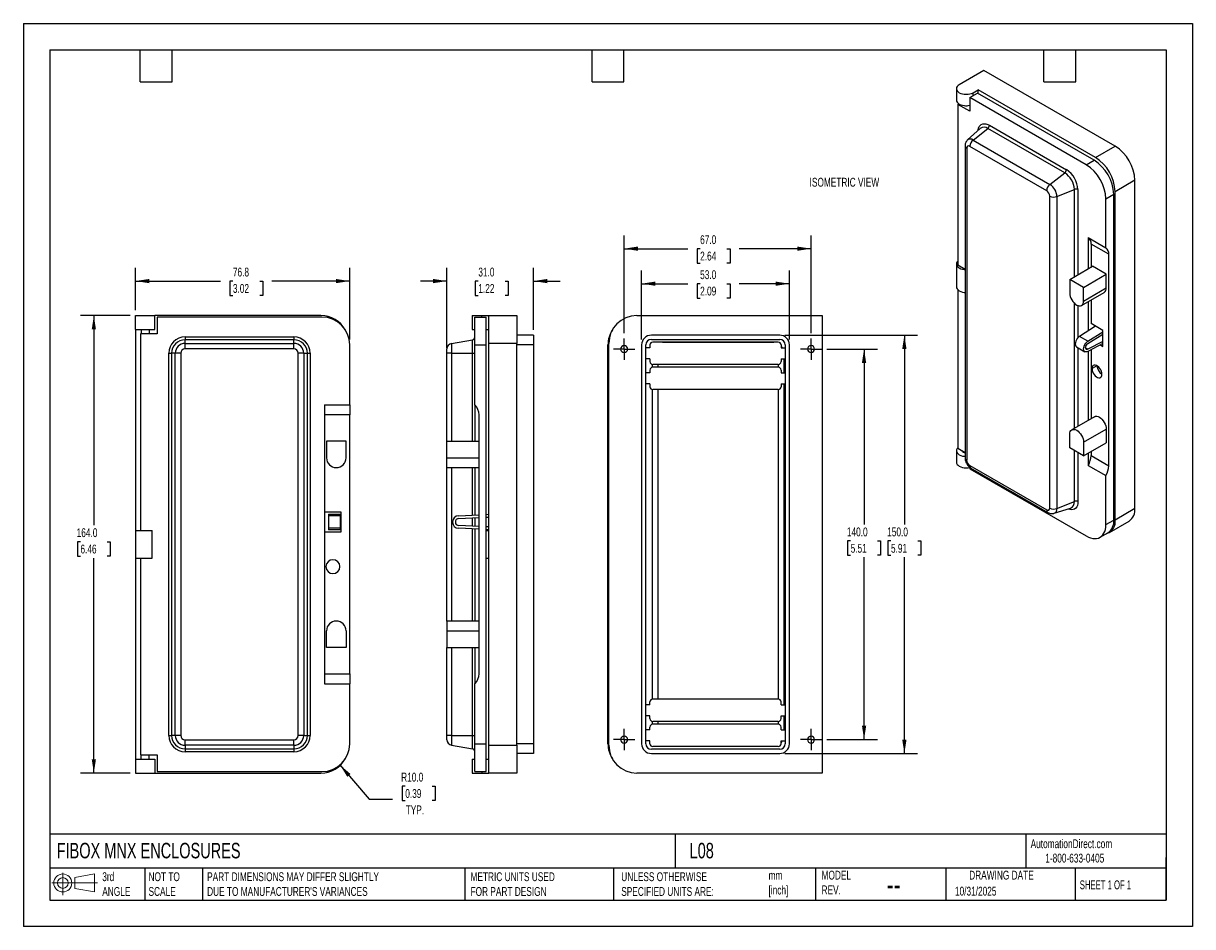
# Model space of a CAD drawing. Header units: millimetres. Extents: x 0 to 419, y 0 to 324.
import ezdxf

# ---------------------------------------------------------------- set-up
doc = ezdxf.new("R2010")
doc.units = ezdxf.units.MM
doc.header["$LTSCALE"] = 1.5
doc.linetypes.add('CENTERX2', pattern=[20.32, 12.7, -2.54, 2.54, -2.54])
doc.layers.add('CENTER', color=40, linetype='CENTERX2')
doc.layers.add('DIMENSIONS', color=140, linetype='Continuous', lineweight=25)
doc.layers.add('TEXT', color=140, linetype='Continuous', lineweight=25)
doc.styles.add('SLDTEXTSTYLE0', font='TXT', dxfattribs={"width": 0.7})
doc.styles.add('SLDTEXTSTYLE1', font='TXT', dxfattribs={"width": 0.65})
doc.dimstyles.new('SLDDIMSTYLE0', dxfattribs={"dimtxt": 3.237012, "dimasz": 4.953, "dimexe": 0, "dimexo": 0.0625, "dimgap": 0.809253, "dimtad": 0, "dimtih": 1, "dimtoh": 1, "dimdec": 1, "dimrnd": 1e-09, "dimzin": 4, "dimdsep": 46, "dimtxsty": 'SLDTEXTSTYLE0', "dimsah": 1, "dimcen": 0.09, "dimadec": 0, "dimazin": 1, "dimtfac": 1, "dimtdec": 1, "dimtofl": 0, "dimtmove": 0, "dimatfit": 3, "dimfxl": 0, "dimfrac": 2, "dimtolj": 1, "dimtzin": 12, "dimarcsym": 0})
doc.dimstyles.new('SLDDIMSTYLE1', dxfattribs={"dimtxt": 3.237012, "dimasz": 4.953, "dimexe": 0, "dimexo": 0.0625, "dimgap": 0.809253, "dimtad": 0, "dimtih": 1, "dimtoh": 1, "dimdec": 1, "dimrnd": 1e-09, "dimzin": 12, "dimdsep": 46, "dimtxsty": 'SLDTEXTSTYLE0', "dimsah": 1, "dimcen": 0.09, "dimadec": 0, "dimazin": 3, "dimtfac": 1, "dimtdec": 1, "dimtofl": 0, "dimtmove": 0, "dimatfit": 3, "dimfxl": 0, "dimfrac": 2, "dimtolj": 1, "dimtzin": 12, "dimarcsym": 0})
doc.dimstyles.new('SLDDIMSTYLE2', dxfattribs={"dimtxt": 3.237012, "dimasz": 4.953, "dimexe": 0, "dimexo": 0.0625, "dimgap": 0.809253, "dimtad": 0, "dimtih": 1, "dimtoh": 1, "dimdec": 1, "dimrnd": 1e-09, "dimzin": 4, "dimdsep": 46, "dimtxsty": 'SLDTEXTSTYLE0', "dimsah": 1, "dimcen": 0, "dimadec": 0, "dimazin": 1, "dimtfac": 1, "dimtdec": 1, "dimtofl": 0, "dimtmove": 0, "dimatfit": 3, "dimfxl": 0, "dimfrac": 2, "dimtolj": 1, "dimtzin": 12, "dimarcsym": 0})
doc.dimstyles.new('SLDDIMSTYLE3', dxfattribs={"dimtxt": 3.237012, "dimasz": 4.953, "dimexe": 0, "dimexo": 0.0625, "dimgap": 0.809253, "dimtad": 0, "dimtih": 1, "dimtoh": 1, "dimdec": 1, "dimrnd": 1e-09, "dimzin": 4, "dimdsep": 46, "dimtxsty": 'SLDTEXTSTYLE0', "dimsah": 1, "dimcen": 0.09, "dimadec": 0, "dimazin": 1, "dimtfac": 1, "dimtdec": 1, "dimtmove": 0, "dimatfit": 0, "dimfxl": 0, "dimfrac": 2, "dimtolj": 1, "dimtzin": 12, "dimarcsym": 0})

# ---------------------------------------------------------------- blocks, each defined once
blk = doc.blocks.new('Block11')
at = {"color": 7, "linetype": 'Continuous', "lineweight": 18}
for p, q in [((0, 4.32), (16.31, 4.32)), ((3.88, 7.97), (3.88, 0)), ((8.22, 6.25), (15.26, 7.55)), ((8.22, 2.39), (8.22, 6.25)), ((15.26, 7.55), (15.26, 1.1)), ((8.22, 2.39), (15.26, 1.1))]:
    blk.add_line(p, q, dxfattribs=at)
for radius in [3.23, 1.93]:
    blk.add_circle((3.88, 4.32), radius, dxfattribs=at)
blk = doc.blocks.new('Block12')
at = {"color": 7, "linetype": 'Continuous'}
blk.add_blockref('Block11', (0, 0), dxfattribs=at)
blk = doc.blocks.new('_D')
at = {"layer": 'DIMENSIONS'}
for p, q in [((38.26, 219.07), (20.5, 219.07)), ((25.26, 219.07), (25.26, 143.89)), ((20.45, 138.02), (19.36, 138.02)), ((19.36, 138.02), (19.36, 132.87)), ((30.07, 138.02), (31.16, 138.02)), ((31.16, 138.02), (31.16, 132.87)), ((19.36, 132.87), (20.45, 132.87)), ((25.26, 55.07), (25.26, 132.15)), ((31.16, 132.87), (30.07, 132.87)), ((38.26, 55.07), (20.5, 55.07))]:
    blk.add_line(p, q, dxfattribs=at)
for points in [[(25.26, 219.07), (24.5, 214.12), (26.02, 214.12)], [(25.26, 55.07), (26.02, 60.03), (24.5, 60.03)]]:
    blk.add_solid(points, dxfattribs=at)
at = {"layer": 'DIMENSIONS', "char_height": 3.175, "attachment_point": 1, "style": 'SLDTEXTSTYLE0'}
for s, insert in [('164.0', (19.1, 142.84)), ('6.46', (20.45, 136.97))]:
    blk.add_mtext(s, dxfattribs=dict(at, insert=insert))
blk = doc.blocks.new('_D_1')
at = {"layer": 'DIMENSIONS'}
for p, q in [((40.16, 220.98), (40.16, 236.22)), ((116.96, 210.48), (116.96, 236.22)), ((40.16, 231.46), (70.71, 231.46)), ((75.1, 231.46), (74.01, 231.46)), ((74.01, 231.46), (74.01, 226.32)), ((84.72, 231.46), (85.8, 231.46)), ((85.8, 231.46), (85.8, 226.32)), ((116.96, 231.46), (89.1, 231.46)), ((74.01, 226.32), (75.1, 226.32)), ((85.8, 226.32), (84.72, 226.32))]:
    blk.add_line(p, q, dxfattribs=at)
for points in [[(40.16, 231.46), (45.12, 230.7), (45.12, 232.22)], [(116.96, 231.46), (112.01, 232.22), (112.01, 230.7)]]:
    blk.add_solid(points, dxfattribs=at)
at = {"layer": 'DIMENSIONS', "char_height": 3.175, "attachment_point": 1, "style": 'SLDTEXTSTYLE0'}
for s, insert in [('76.8', (75.1, 236.28)), ('3.02', (75.1, 230.41))]:
    blk.add_mtext(s, dxfattribs=dict(at, insert=insert))
blk = doc.blocks.new('_D_2')
at = {"layer": 'DIMENSIONS'}
for p, q in [((113.47, 57.98), (124, 45.68)), ((136.89, 50.38), (135.8, 50.38)), ((135.8, 50.38), (135.8, 45.23)), ((146.51, 50.38), (147.59, 50.38)), ((147.59, 50.38), (147.59, 45.23)), ((124, 45.68), (132.33, 45.68)), ((135.8, 45.23), (136.89, 45.23)), ((147.59, 45.23), (146.51, 45.23))]:
    blk.add_line(p, q, dxfattribs=at)
blk.add_solid([(113.47, 57.98), (116.11, 53.72), (117.27, 54.71)], dxfattribs=at)
at = {"layer": 'DIMENSIONS', "char_height": 3.175, "attachment_point": 1, "style": 'SLDTEXTSTYLE0'}
for s, insert in [('R10.0', (135.41, 55.19)), ('0.39', (136.89, 49.33)), ('TYP.', (137.04, 43.46))]:
    blk.add_mtext(s, dxfattribs=dict(at, insert=insert))
blk = doc.blocks.new('_D_3')
at = {"layer": 'DIMENSIONS'}
for p, q in [((151.84, 207.48), (151.84, 236.22)), ((182.84, 213.98), (182.84, 236.22)), ((151.84, 231.46), (142.31, 231.46)), ((163.07, 231.46), (161.99, 231.46)), ((161.99, 231.46), (161.99, 226.32)), ((172.69, 231.46), (173.78, 231.46)), ((173.78, 231.46), (173.78, 226.32)), ((182.84, 231.46), (192.36, 231.46)), ((161.99, 226.32), (163.07, 226.32)), ((173.78, 226.32), (172.69, 226.32))]:
    blk.add_line(p, q, dxfattribs=at)
for points in [[(151.84, 231.46), (146.88, 232.22), (146.88, 230.7)], [(182.84, 231.46), (187.79, 230.7), (187.79, 232.22)]]:
    blk.add_solid(points, dxfattribs=at)
at = {"layer": 'DIMENSIONS', "char_height": 3.175, "attachment_point": 1, "style": 'SLDTEXTSTYLE0'}
for s, insert in [('31.0', (163.07, 236.28)), ('1.22', (163.07, 230.41))]:
    blk.add_mtext(s, dxfattribs=dict(at, insert=insert))
blk = doc.blocks.new('_D_4')
at = {"layer": 'DIMENSIONS'}
for p, q in [((221.59, 210.48), (221.59, 235.28)), ((274.59, 210.48), (274.59, 235.28)), ((221.59, 230.52), (238.2, 230.52)), ((242.58, 230.52), (241.49, 230.52)), ((241.49, 230.52), (241.49, 225.38)), ((252.2, 230.52), (253.29, 230.52)), ((253.29, 230.52), (253.29, 225.38)), ((274.59, 230.52), (256.59, 230.52)), ((241.49, 225.38), (242.58, 225.38)), ((253.29, 225.38), (252.2, 225.38))]:
    blk.add_line(p, q, dxfattribs=at)
for points in [[(221.59, 230.52), (226.54, 229.76), (226.54, 231.28)], [(274.59, 230.52), (269.63, 231.28), (269.63, 229.76)]]:
    blk.add_solid(points, dxfattribs=at)
at = {"layer": 'DIMENSIONS', "char_height": 3.175, "attachment_point": 1, "style": 'SLDTEXTSTYLE0'}
for s, insert in [('53.0', (242.58, 235.34)), ('2.09', (242.58, 229.47))]:
    blk.add_mtext(s, dxfattribs=dict(at, insert=insert))
blk = doc.blocks.new('_D_5')
at = {"layer": 'DIMENSIONS'}
for p, q in [((215.34, 212.77), (215.34, 247.84)), ((282.34, 212.77), (282.34, 247.84)), ((215.34, 243.07), (238.2, 243.07)), ((242.58, 243.07), (241.49, 243.07)), ((241.49, 243.07), (241.49, 237.93)), ((252.2, 243.07), (253.29, 243.07)), ((253.29, 243.07), (253.29, 237.93)), ((282.34, 243.07), (256.59, 243.07)), ((241.49, 237.93), (242.58, 237.93)), ((253.29, 237.93), (252.2, 237.93))]:
    blk.add_line(p, q, dxfattribs=at)
for points in [[(215.34, 243.07), (220.29, 242.31), (220.29, 243.84)], [(282.34, 243.07), (277.38, 243.84), (277.38, 242.31)]]:
    blk.add_solid(points, dxfattribs=at)
at = {"layer": 'DIMENSIONS', "char_height": 3.175, "attachment_point": 1, "style": 'SLDTEXTSTYLE0'}
for s, insert in [('67.0', (242.58, 247.89)), ('2.64', (242.58, 242.02))]:
    blk.add_mtext(s, dxfattribs=dict(at, insert=insert))
blk = doc.blocks.new('_D_6')
at = {"layer": 'DIMENSIONS'}
for p, q in [((288.03, 207.07), (306.1, 207.07)), ((301.34, 207.07), (301.34, 144.16)), ((296.53, 138.29), (295.44, 138.29)), ((295.44, 138.29), (295.44, 133.15)), ((306.15, 138.29), (307.23, 138.29)), ((307.23, 138.29), (307.23, 133.15)), ((295.44, 133.15), (296.53, 133.15)), ((301.34, 67.07), (301.34, 132.42)), ((307.23, 133.15), (306.15, 133.15)), ((288.03, 67.07), (306.1, 67.07))]:
    blk.add_line(p, q, dxfattribs=at)
for points in [[(301.34, 207.07), (300.58, 202.12), (302.1, 202.12)], [(301.34, 67.07), (302.1, 72.03), (300.58, 72.03)]]:
    blk.add_solid(points, dxfattribs=at)
at = {"layer": 'DIMENSIONS', "char_height": 3.175, "attachment_point": 1, "style": 'SLDTEXTSTYLE0'}
for s, insert in [('140.0', (295.18, 143.11)), ('5.51', (296.53, 137.24))]:
    blk.add_mtext(s, dxfattribs=dict(at, insert=insert))
blk = doc.blocks.new('_D_7')
at = {"layer": 'DIMENSIONS'}
for p, q in [((272.99, 212.07), (320.55, 212.07)), ((315.79, 212.07), (315.79, 144.16)), ((310.98, 138.29), (309.89, 138.29)), ((309.89, 138.29), (309.89, 133.15)), ((320.6, 138.29), (321.68, 138.29)), ((321.68, 138.29), (321.68, 133.15)), ((309.89, 133.15), (310.98, 133.15)), ((315.79, 62.07), (315.79, 132.42)), ((321.68, 133.15), (320.6, 133.15)), ((272.99, 62.07), (320.55, 62.07))]:
    blk.add_line(p, q, dxfattribs=at)
for points in [[(315.79, 212.07), (315.02, 207.12), (316.55, 207.12)], [(315.79, 62.07), (316.55, 67.03), (315.02, 67.03)]]:
    blk.add_solid(points, dxfattribs=at)
at = {"layer": 'DIMENSIONS', "char_height": 3.175, "attachment_point": 1, "style": 'SLDTEXTSTYLE0'}
for s, insert in [('150.0', (309.63, 143.11)), ('5.91', (310.98, 137.24))]:
    blk.add_mtext(s, dxfattribs=dict(at, insert=insert))
blk = doc.blocks.new('SW_CENTERMARKSYMBOL_0')
at = {"layer": 'CENTER', "color": 0}
for p, q in [((-2.54, 0), (-3.79, 0)), ((0, 0), (-2.54, 0)), ((0, 2.54), (0, 3.79)), ((0, 0), (0, 2.54)), ((0, 0), (0, -2.54)), ((0, 0), (2.54, 0)), ((2.54, 0), (3.79, 0)), ((0, -2.54), (0, -3.79))]:
    blk.add_line(p, q, dxfattribs=at)
blk = doc.blocks.new('SW_CENTERMARKSYMBOL_1')
at = {"layer": 'CENTER', "color": 0}
for p, q in [((-2.54, 0), (-3.79, 0)), ((0, 0), (-2.54, 0)), ((0, 2.54), (0, 3.79)), ((0, 0), (0, 2.54)), ((0, 0), (0, -2.54)), ((0, 0), (2.54, 0)), ((2.54, 0), (3.79, 0)), ((0, -2.54), (0, -3.79))]:
    blk.add_line(p, q, dxfattribs=at)
blk = doc.blocks.new('SW_CENTERMARKSYMBOL_2')
at = {"layer": 'CENTER', "color": 0}
for p, q in [((-2.54, 0), (-3.79, 0)), ((0, 0), (-2.54, 0)), ((0, 2.54), (0, 3.79)), ((0, 0), (0, 2.54)), ((0, 0), (0, -2.54)), ((0, 0), (2.54, 0)), ((2.54, 0), (3.79, 0)), ((0, -2.54), (0, -3.79))]:
    blk.add_line(p, q, dxfattribs=at)
blk = doc.blocks.new('SW_CENTERMARKSYMBOL_3')
at = {"layer": 'CENTER', "color": 0}
for p, q in [((-2.54, 0), (-3.79, 0)), ((0, 0), (-2.54, 0)), ((0, 2.54), (0, 3.79)), ((0, 0), (0, 2.54)), ((0, 0), (0, -2.54)), ((0, 0), (2.54, 0)), ((2.54, 0), (3.79, 0)), ((0, -2.54), (0, -3.79))]:
    blk.add_line(p, q, dxfattribs=at)

msp = doc.modelspace()

# ---------------------------------------------------------------- linework, layer by layer
at = {"color": 7, "linetype": 'Continuous'}
for p, q in [((0, 323.85), (0, 0)), ((0, 323.85), (419.1, 323.85)), ((419.1, 323.85), (419.1, 0)), ((419.1, 0), (0, 0))]:
    msp.add_line(p, q, dxfattribs=at)
for p, q in [((344.31, 306.97), (335.47, 301.87)), ((391.33, 279.82), (344.31, 306.97)), ((334.45, 300.44), (334.45, 296.36)), ((339.22, 297.25), (342.05, 298.89)), ((340.42, 299.01), (342.19, 300.03)), ((340.42, 297.95), (340.42, 299.01)), ((383.77, 274.8), (342.05, 298.89)), ((342.19, 298.81), (342.19, 300.03)), ((384.26, 275.74), (342.19, 300.03)), ((334.98, 294.8), (335.34, 295.01)), ((334.98, 294.8), (334.98, 237.24)), ((339.22, 292.35), (334.98, 294.8)), ((339.22, 297.25), (339.22, 292.35)), ((380.94, 273.17), (339.22, 297.25)), ((343, 286.22), (338.42, 282.05)), ((340.39, 282.03), (345.71, 286.18)), ((373.28, 270.26), (345.71, 286.18)), ((346.29, 287.32), (373.87, 271.4)), ((340.39, 282.03), (367.97, 266.11)), ((337.53, 279.93), (337.53, 168.06)), ((338.12, 279.11), (338.12, 167.25)), ((366.8, 263.83), (339.22, 279.75)), ((384.26, 275.74), (391.33, 279.82)), ((380.94, 273.17), (383.77, 274.8)), ((367.97, 266.11), (373.28, 270.26)), ((370.46, 261.79), (376.72, 264.32)), ((376.72, 233.01), (376.72, 264.32)), ((378, 264.25), (378, 233.75)), ((398.41, 267.58), (391.33, 263.49)), ((398.41, 149.99), (398.41, 267.58)), ((367.9, 150.05), (367.9, 261.92)), ((370.46, 261.79), (370.46, 149.92)), ((388.01, 260.92), (390.84, 262.56)), ((388.01, 243.37), (388.01, 260.92)), ((390.84, 145.79), (390.84, 262.56)), ((391.33, 145.91), (391.33, 263.49)), ((381.65, 247.04), (388.01, 243.37)), ((381.65, 247.04), (381.65, 235.85)), ((389.07, 241.06), (382.71, 244.74)), ((382.71, 244.74), (382.71, 236.47)), ((389.07, 165.24), (389.07, 241.06)), ((334.45, 237.56), (334.45, 229.4)), ((334.98, 237.24), (337.53, 235.76)), ((375.07, 232.06), (383.2, 236.75)), ((388.15, 233.89), (383.2, 236.75)), ((375.07, 232.06), (375.07, 227.16)), ((380.02, 229.2), (375.07, 232.06)), ((380.02, 229.2), (388.15, 233.89)), ((388.15, 229), (388.15, 233.89)), ((334.98, 228.33), (334.98, 171.51)), ((379.3, 222.7), (387.43, 227.39)), ((380.02, 224.3), (380.02, 229.2)), ((380.02, 224.3), (388.15, 229)), ((376.72, 178.67), (376.72, 223.52)), ((378, 222.66), (378, 211.15)), ((381.65, 224.06), (381.65, 213.56)), ((382.71, 224.67), (382.71, 216.22)), ((40.16, 214.07), (40.16, 219.07)), ((40.16, 219.07), (47.16, 219.07)), ((47.16, 214.07), (47.16, 219.07)), ((106.66, 219.07), (47.16, 219.07)), ((106.96, 218.57), (47.96, 218.57)), ((47.96, 218.57), (47.96, 212.57)), ((160.84, 219.07), (160.84, 214.07)), ((160.84, 219.07), (164.34, 219.07)), ((161.84, 218.57), (165.84, 218.57)), ((161.84, 208.57), (161.84, 218.57)), ((164.34, 219.07), (166.84, 219.07)), ((164.34, 218.57), (164.34, 219.07)), ((165.84, 208.57), (165.84, 218.57)), ((166.84, 219.07), (176.84, 219.07)), ((166.84, 209.07), (166.84, 219.07)), ((176.84, 219.07), (176.84, 209.07)), ((219.84, 219.07), (286.34, 219.07)), ((286.34, 219.07), (286.34, 55.07)), ((40.16, 214.07), (47.16, 214.07)), ((40.16, 214.07), (40.16, 142.07)), ((42.21, 214.07), (42.21, 212.57)), ((45.11, 214.07), (45.11, 212.57)), ((160.84, 214.07), (161.84, 214.07)), ((165.84, 214.07), (166.84, 214.07)), ((384.35, 215.27), (378.53, 211.6)), ((386.95, 213.77), (382.71, 216.22)), ((386.95, 208.05), (386.95, 213.77)), ((41.96, 212.57), (41.96, 142.07)), ((47.96, 212.57), (41.96, 212.57)), ((57.96, 211.41), (57.96, 210.43)), ((57.96, 211.41), (96.96, 211.41)), ((57.96, 209.1), (57.96, 210.43)), ((96.96, 210.43), (57.96, 210.43)), ((96.96, 211.41), (96.96, 210.43)), ((96.96, 209.1), (96.96, 210.43)), ((153.49, 209.1), (161.01, 210.43)), ((161.01, 205.57), (161.01, 210.43)), ((182.84, 212.07), (176.84, 212.07)), ((182.84, 212.07), (182.84, 208.57)), ((271.09, 212.07), (225.09, 212.07)), ((225.09, 210.57), (271.09, 210.57)), ((270.59, 209.57), (225.59, 209.57)), ((229.04, 209.57), (229.51, 209.6)), ((229.51, 209.6), (268.57, 209.6)), ((229.51, 209.57), (229.51, 209.6)), ((268.57, 209.6), (269.04, 209.57)), ((268.57, 209.57), (268.57, 209.6)), ((381.54, 209.87), (378.53, 211.6)), ((381.54, 209.87), (386.95, 213.28)), ((381.57, 209.07), (386.95, 212.46)), ((386.95, 209.85), (381.57, 207.03)), ((386.95, 212.34), (386.85, 212.4)), ((52.12, 205.57), (53.11, 205.57)), ((52.12, 68.57), (52.12, 205.57)), ((54.43, 205.57), (53.11, 205.57)), ((53.11, 205.57), (53.11, 68.57)), ((56.4, 205.57), (54.43, 205.57)), ((54.43, 68.57), (54.43, 205.57)), ((56.4, 205.57), (56.4, 68.57)), ((57.96, 207.13), (57.96, 209.1)), ((57.96, 209.1), (96.96, 209.1)), ((96.96, 207.13), (57.96, 207.13)), ((96.96, 207.13), (96.96, 209.1)), ((100.49, 205.57), (98.52, 205.57)), ((98.52, 68.57), (98.52, 205.57)), ((100.49, 205.57), (100.49, 68.57)), ((100.49, 205.57), (101.82, 205.57)), ((101.82, 68.57), (101.82, 205.57)), ((101.82, 205.57), (102.8, 205.57)), ((102.8, 205.57), (102.8, 68.57)), ((116.96, 187.07), (116.96, 208.57)), ((151.84, 205.57), (151.84, 207.13)), ((151.84, 174.07), (151.84, 205.57)), ((153.49, 205.57), (151.84, 205.57)), ((153.49, 209.1), (153.49, 205.57)), ((153.49, 205.57), (161.01, 205.57)), ((153.49, 205.57), (153.49, 174.07)), ((161.01, 205.57), (161.84, 205.57)), ((161.01, 174.07), (161.01, 205.57)), ((161.84, 208.57), (165.84, 208.57)), ((161.84, 187.07), (161.84, 208.57)), ((165.84, 65.57), (165.84, 208.57)), ((176.84, 209.07), (166.84, 209.07)), ((166.84, 65.07), (166.84, 209.07)), ((176.84, 65.07), (176.84, 209.07)), ((182.84, 208.57), (176.84, 208.57)), ((182.84, 208.57), (182.84, 65.57)), ((209.54, 65.57), (209.54, 208.57)), ((209.84, 65.07), (209.84, 209.07)), ((221.59, 208.57), (221.59, 65.57)), ((223.09, 65.57), (223.09, 208.57)), ((224.59, 207.57), (223.09, 207.57)), ((224.59, 208.57), (224.59, 207.57)), ((271.59, 208.57), (271.59, 207.57)), ((271.59, 207.57), (273.09, 207.57)), ((273.09, 208.57), (273.09, 65.57)), ((274.59, 65.57), (274.59, 208.57)), ((377.48, 207.86), (380.49, 206.12)), ((378, 207.56), (378, 179.41)), ((381.57, 207.03), (380.73, 207.52)), ((386.95, 209.03), (381.54, 206.19)), ((381.65, 206.25), (381.65, 181.51)), ((382.71, 206.81), (382.71, 182.13)), ((386.06, 208.56), (386.95, 208.05)), ((224.59, 203.57), (223.09, 203.57)), ((224.59, 203.57), (224.59, 202.57)), ((225.51, 200.57), (225.51, 201.58)), ((270.59, 201.57), (225.59, 201.57)), ((227.54, 200.57), (227.54, 201.57)), ((270.54, 201.57), (270.54, 200.57)), ((271.59, 203.57), (273.09, 203.57)), ((271.59, 203.57), (271.59, 202.57)), ((272.57, 203.57), (272.57, 198.57)), ((224.59, 198.57), (223.09, 198.57)), ((224.59, 199.57), (224.59, 198.57)), ((270.59, 200.57), (225.59, 200.57)), ((271.59, 199.57), (271.59, 198.57)), ((271.59, 198.57), (273.09, 198.57)), ((384.83, 201.11), (383.06, 200.09)), ((224.59, 194.57), (223.09, 194.57)), ((224.59, 194.57), (224.59, 193.57)), ((271.59, 194.57), (273.09, 194.57)), ((271.59, 194.57), (271.59, 193.57)), ((272.57, 194.57), (272.57, 79.57)), ((225.51, 81.57), (225.51, 192.58)), ((270.59, 192.57), (225.59, 192.57)), ((227.54, 81.57), (227.54, 192.57)), ((270.54, 192.57), (270.54, 81.57)), ((107.96, 187.07), (116.96, 187.07)), ((107.96, 187.07), (107.96, 87.07)), ((116.96, 187.07), (116.96, 183.5)), ((161.84, 187.07), (161.84, 174.07)), ((116.96, 183.5), (107.96, 183.5)), ((116.96, 90.64), (116.96, 183.5)), ((163.34, 90.64), (163.34, 183.5)), ((383.93, 182.83), (375.8, 178.14)), ((375.07, 171.63), (375.07, 176.53)), ((380.02, 173.68), (388.15, 178.37)), ((388.15, 178.37), (388.15, 173.47)), ((115.66, 174.07), (108.66, 174.07)), ((108.66, 174.07), (108.66, 168.07)), ((115.66, 168.07), (115.66, 174.07)), ((151.84, 168.07), (151.84, 174.07)), ((151.84, 174.07), (163.34, 174.07)), ((380.02, 173.68), (380.02, 168.78)), ((380.02, 168.78), (388.15, 173.47)), ((151.84, 164.57), (151.84, 168.07)), ((151.84, 168.07), (163.34, 168.07)), ((334.45, 170.61), (334.45, 166.53)), ((334.98, 171.51), (337.53, 170.03)), ((336.5, 170.63), (336.5, 170.61)), ((380.02, 168.78), (375.07, 171.63)), ((376.72, 152.45), (376.72, 170.68)), ((378, 169.94), (378, 152.39)), ((381.65, 169.72), (381.65, 165.39)), ((382.71, 170.33), (382.71, 168.91)), ((382.71, 168.91), (389.07, 165.24)), ((151.84, 164.57), (163.34, 164.57)), ((151.84, 109.57), (151.84, 164.57)), ((153.49, 164.57), (153.49, 109.57)), ((161.01, 147.56), (161.01, 164.57)), ((161.84, 164.57), (161.84, 147.59)), ((339.22, 165.34), (366.8, 149.42)), ((339.22, 164.71), (339.22, 164.16)), ((339.22, 164.16), (380.94, 140.07)), ((339.64, 164.42), (367.21, 148.5)), ((381.65, 165.39), (388.01, 161.71)), ((388.01, 144.16), (388.01, 161.71)), ((370.46, 149.92), (376.72, 152.45)), ((113.96, 148.57), (107.96, 148.57)), ((109.41, 147.83), (113.66, 147.83)), ((109.41, 147.83), (109.41, 147.32)), ((113.66, 147.32), (109.41, 147.32)), ((109.41, 147.32), (109.41, 142.83)), ((113.66, 147.32), (113.66, 147.83)), ((113.66, 142.83), (113.66, 147.32)), ((113.96, 141.57), (113.96, 148.57)), ((155.98, 147.32), (163.34, 147.66)), ((165.84, 147.78), (166.84, 147.83)), ((165.84, 146.78), (166.84, 146.82)), ((369.5, 148.2), (375.39, 150.09)), ((391.33, 145.91), (398.41, 149.99)), ((113.66, 142.83), (109.41, 142.83)), ((109.41, 142.83), (109.41, 142.32)), ((113.66, 142.32), (113.66, 142.83)), ((163.34, 142.48), (155.98, 142.83)), ((156.03, 146.32), (163.34, 146.66)), ((163.34, 143.49), (156.03, 143.82)), ((161.01, 143.59), (161.01, 146.55)), ((161.01, 109.57), (161.01, 142.59)), ((161.84, 146.59), (161.84, 143.56)), ((161.84, 142.55), (161.84, 109.57)), ((166.84, 143.32), (165.84, 143.37)), ((388.01, 144.16), (390.84, 145.79)), ((389.26, 141.33), (396.33, 145.42)), ((40.16, 142.07), (40.16, 132.07)), ((40.16, 142.07), (46.11, 142.07)), ((46.11, 132.07), (46.11, 142.07)), ((107.96, 141.57), (113.96, 141.57)), ((113.66, 142.32), (109.41, 142.32)), ((166.84, 142.32), (165.84, 142.37)), ((165.84, 142.07), (166.84, 142.07)), ((385.94, 139.58), (388.77, 141.21)), ((40.16, 132.07), (46.11, 132.07)), ((40.16, 132.07), (40.16, 60.07)), ((41.96, 132.07), (41.96, 61.57)), ((165.84, 132.07), (166.84, 132.07)), ((163.34, 109.57), (151.84, 109.57)), ((151.84, 109.57), (151.84, 106.07)), ((108.66, 100.07), (108.66, 106.07)), ((115.66, 106.07), (115.66, 100.07)), ((151.84, 106.07), (151.84, 100.07)), ((151.84, 106.07), (163.34, 106.07)), ((115.66, 100.07), (108.66, 100.07)), ((151.84, 100.07), (163.34, 100.07)), ((151.84, 68.57), (151.84, 100.07)), ((153.49, 100.07), (153.49, 68.57)), ((161.01, 68.57), (161.01, 100.07)), ((161.84, 100.07), (161.84, 87.07)), ((107.96, 90.64), (116.96, 90.64)), ((116.96, 90.64), (116.96, 87.07)), ((107.96, 87.07), (116.96, 87.07)), ((116.96, 65.57), (116.96, 87.07)), ((161.84, 65.57), (161.84, 87.07)), ((224.59, 79.57), (224.59, 80.57)), ((270.59, 81.57), (225.59, 81.57)), ((271.59, 79.57), (271.59, 80.57)), ((224.59, 79.57), (223.09, 79.57)), ((224.59, 75.57), (223.09, 75.57)), ((224.59, 74.57), (224.59, 75.57)), ((271.59, 79.57), (273.09, 79.57)), ((271.59, 75.57), (273.09, 75.57)), ((271.59, 74.57), (271.59, 75.57)), ((272.57, 75.57), (272.57, 70.57)), ((224.59, 70.57), (224.59, 71.57)), ((225.51, 72.57), (225.51, 73.58)), ((270.59, 73.57), (225.59, 73.57)), ((270.59, 72.57), (225.59, 72.57)), ((227.54, 72.57), (227.54, 73.57)), ((270.54, 73.57), (270.54, 72.57)), ((271.59, 70.57), (271.59, 71.57)), ((52.12, 68.57), (53.11, 68.57)), ((54.43, 68.57), (53.11, 68.57)), ((56.4, 68.57), (54.43, 68.57)), ((100.49, 68.57), (98.52, 68.57)), ((100.49, 68.57), (101.82, 68.57)), ((101.82, 68.57), (102.8, 68.57)), ((151.84, 67.02), (151.84, 68.57)), ((153.49, 68.57), (151.84, 68.57)), ((153.49, 68.57), (153.49, 65.05)), ((153.49, 68.57), (161.01, 68.57)), ((161.01, 63.72), (161.01, 68.57)), ((161.01, 68.57), (161.84, 68.57)), ((224.59, 70.57), (223.09, 70.57)), ((271.59, 70.57), (273.09, 70.57)), ((57.96, 67.02), (96.96, 67.02)), ((57.96, 65.05), (57.96, 67.02)), ((96.96, 65.05), (57.96, 65.05)), ((57.96, 65.05), (57.96, 63.72)), ((57.96, 63.72), (96.96, 63.72)), ((57.96, 63.72), (57.96, 62.73)), ((96.96, 65.05), (96.96, 67.02)), ((96.96, 65.05), (96.96, 63.72)), ((96.96, 63.72), (96.96, 62.73)), ((153.49, 65.05), (161.01, 63.72)), ((161.84, 55.57), (161.84, 65.57)), ((161.84, 65.57), (165.84, 65.57)), ((165.84, 55.57), (165.84, 65.57)), ((166.84, 65.07), (176.84, 65.07)), ((166.84, 55.07), (166.84, 65.07)), ((182.84, 65.57), (176.84, 65.57)), ((176.84, 65.07), (176.84, 55.07)), ((182.84, 65.57), (182.84, 62.07)), ((224.59, 66.57), (223.09, 66.57)), ((224.59, 65.57), (224.59, 66.57)), ((271.09, 63.57), (225.09, 63.57)), ((270.59, 64.57), (225.59, 64.57)), ((229.51, 64.55), (229.04, 64.57)), ((229.51, 64.57), (229.51, 64.55)), ((268.57, 64.55), (229.51, 64.55)), ((269.04, 64.57), (268.57, 64.55)), ((268.57, 64.57), (268.57, 64.55)), ((271.59, 66.57), (273.09, 66.57)), ((271.59, 65.57), (271.59, 66.57)), ((40.16, 60.07), (40.16, 55.07)), ((40.16, 60.07), (47.16, 60.07)), ((41.96, 61.57), (47.96, 61.57)), ((42.21, 60.07), (42.21, 61.57)), ((45.11, 60.07), (45.11, 61.57)), ((47.16, 60.07), (47.16, 55.07)), ((47.96, 61.57), (47.96, 55.57)), ((96.96, 62.73), (57.96, 62.73)), ((160.84, 60.07), (160.84, 55.07)), ((160.84, 60.07), (161.84, 60.07)), ((165.84, 60.07), (166.84, 60.07)), ((182.84, 62.07), (176.84, 62.07)), ((225.09, 62.07), (271.09, 62.07)), ((40.16, 55.07), (47.16, 55.07)), ((47.16, 55.07), (106.66, 55.07)), ((47.96, 55.57), (106.96, 55.57)), ((160.84, 55.07), (164.34, 55.07)), ((161.84, 55.57), (165.84, 55.57)), ((164.34, 55.57), (164.34, 55.07)), ((164.34, 55.07), (166.84, 55.07)), ((176.84, 55.07), (166.84, 55.07)), ((286.34, 55.07), (219.84, 55.07))]:
    msp.add_line(p, q)
at = {"flags": 128}
for points in [[(335.47, 301.87), (335.04, 301.56), (334.71, 301.21), (334.52, 300.83), (334.45, 300.44), (334.52, 300.04), (334.71, 299.66), (335.04, 299.32), (335.47, 299.01), (336, 298.76), (336.61, 298.57), (337.27, 298.46), (337.95, 298.42), (338.63, 298.46), (339.29, 298.57), (339.89, 298.76), (340.42, 299.01)], [(334.45, 296.36), (334.52, 295.96), (334.71, 295.58), (335.04, 295.23), (335.47, 294.93), (336, 294.68), (336.61, 294.49), (337.27, 294.37), (337.95, 294.33), (338.63, 294.37), (339.22, 294.47)], [(342.19, 285.48), (342.21, 285.66), (342.37, 286.3), (342.61, 286.85), (342.95, 287.29), (343.37, 287.61), (343.87, 287.82), (344.42, 287.89), (345.02, 287.83), (345.65, 287.64), (346.29, 287.32)], [(334.98, 238.63), (334.72, 238.34), (334.52, 237.96), (334.45, 237.57), (334.51, 237.18), (334.71, 236.8), (335.03, 236.45), (335.46, 236.15), (335.98, 235.89), (336.58, 235.7), (337.23, 235.59), (337.53, 235.56)], [(334.45, 229.4), (334.51, 229.01), (334.71, 228.64), (335.03, 228.29), (335.46, 227.98), (335.98, 227.73), (336.58, 227.54), (337.23, 227.42), (337.53, 227.39)], [(375.07, 227.16), (375.12, 226.57), (375.26, 225.96), (375.49, 225.33), (375.8, 224.72), (376.17, 224.15), (376.6, 223.64), (377.06, 223.21), (377.55, 222.87), (378.03, 222.65), (378.49, 222.54), (378.92, 222.56), (379.3, 222.7), (379.6, 222.95), (379.83, 223.32), (379.97, 223.77), (380.02, 224.3)], [(378.53, 211.6), (378.14, 211.29), (377.77, 210.89), (377.46, 210.41), (377.22, 209.9), (377.07, 209.38), (377.02, 208.89), (377.07, 208.46), (377.22, 208.11), (377.46, 207.87), (377.48, 207.86)], [(381.54, 206.19), (381.14, 206.04), (380.77, 206.03), (380.46, 206.14), (380.22, 206.38), (380.07, 206.72), (380.02, 207.15), (380.07, 207.65), (380.22, 208.16), (380.46, 208.68), (380.77, 209.15), (381.14, 209.56), (381.54, 209.87)], [(271.59, 208.22), (271.89, 207.82), (272.05, 207.57)], [(381.57, 207.03), (381.28, 206.93), (381.03, 206.97), (380.84, 207.13), (380.74, 207.4), (380.74, 207.74), (380.84, 208.12), (381.03, 208.5), (381.28, 208.83), (381.57, 209.07)], [(386.6, 198.05), (386.55, 198.57), (386.39, 199.11), (386.15, 199.66), (385.83, 200.17), (385.46, 200.62), (385.04, 200.97), (384.62, 201.22), (384.2, 201.34), (383.83, 201.33), (383.51, 201.19), (383.26, 200.92), (383.11, 200.55), (383.06, 200.09)], [(383.06, 200.09), (383.11, 199.57), (383.26, 199.02), (383.51, 198.48), (383.83, 197.97), (384.2, 197.52), (384.62, 197.17), (385.04, 196.92), (385.46, 196.8), (385.83, 196.81), (386.15, 196.95), (386.39, 197.22), (386.55, 197.59), (386.6, 198.05)], [(383.93, 182.83), (384.3, 182.97), (384.73, 182.99), (385.2, 182.88), (385.68, 182.66), (386.16, 182.32), (386.62, 181.89), (387.05, 181.38), (387.43, 180.81), (387.74, 180.2), (387.96, 179.57), (388.11, 178.96), (388.15, 178.37)], [(375.07, 176.53), (375.12, 177.06), (375.26, 177.52), (375.49, 177.88), (375.8, 178.14), (376.17, 178.27), (376.6, 178.29), (377.06, 178.19), (377.55, 177.96), (378.03, 177.63), (378.49, 177.2), (378.92, 176.69), (379.3, 176.12), (379.6, 175.5), (379.83, 174.88), (379.97, 174.26), (380.02, 173.68)], [(334.98, 171.68), (334.71, 171.38), (334.52, 171), (334.45, 170.61), (334.52, 170.21), (334.71, 169.83), (335.04, 169.49), (335.47, 169.18), (336, 168.93), (336.61, 168.74), (337.27, 168.63), (337.53, 168.6)], [(337.53, 169.81), (337.29, 169.86), (336.92, 170.02), (336.66, 170.23), (336.52, 170.48), (336.5, 170.61)], [(334.45, 166.53), (334.52, 166.13), (334.71, 165.75), (335.04, 165.4), (335.47, 165.1), (336, 164.85), (336.61, 164.66), (337.27, 164.54), (337.95, 164.5), (338.63, 164.54), (339.22, 164.64)], [(378, 152.39), (377.95, 151.67), (377.8, 151.03), (377.55, 150.48), (377.21, 150.04), (376.79, 149.71), (376.3, 149.51), (375.74, 149.44), (375.15, 149.5), (374.52, 149.69), (374.35, 149.76)], [(380.94, 140.07), (381.73, 139.67), (382.51, 139.37), (383.28, 139.18), (384.01, 139.11), (384.7, 139.15), (385.35, 139.31), (385.94, 139.58), (386.47, 139.96), (386.93, 140.44), (387.31, 141.02), (387.61, 141.69), (387.83, 142.44), (387.97, 143.27), (388.01, 144.16)], [(272.05, 66.57), (271.89, 66.32), (271.59, 65.93)]]:
    msp.add_lwpolyline(points, dxfattribs=at)
for centre, radius, start, end in [((337.95, 296.73), 2.43, 256.2975, 283.7025), ((344.33, 284.42), 2.24, 52.0169, 126.5971), ((344.73, 287.4), 1.56, 308.6908, 357.0927), ((339.39, 280.71), 1.66, 52.8016, 125.842), ((342.35, 279.59), 3.13, 128.6908, 177.0927), ((338.51, 280.01), 0.979, 184.759, 246.5401), ((338.79, 279.22), 0.681, 50.7967, 189.214), ((383.13, 266.92), 15.29, 2.4534, 57.5466), ((372.74, 260.27), 15.29, 2.4534, 57.5466), ((375.56, 261.9), 15.29, 2.4534, 57.5466), ((376.06, 262.84), 15.29, 2.4534, 57.5466), ((372.31, 271.48), 1.56, 308.6908, 357.0927), ((369.3, 264), 7.43, 2.4763, 57.5237), ((369.1, 263.88), 8.91, 2.3869, 57.6131), ((369.92, 263.67), 3.13, 128.6908, 177.0927), ((365.05, 261.54), 5.42, 2.6055, 57.3945), ((377.29, 262.86), 1.56, 62.9112, 111.3061), ((365.51, 261.81), 2.4, 2.6055, 57.3945), ((369.32, 264.7), 3.13, 242.9112, 291.3061), ((380.2, 244.98), 2.52, 354.3824, 53.5461), ((386.59, 241.31), 2.5, 354.2357, 55.2155), ((386.44, 228.81), 1.73, 305.0133, 6.2988), ((106.66, 209.07), 10, 29.2931, 90), ((106.96, 208.57), 10, 0, 90), ((219.84, 209.07), 10, 90, 180), ((219.54, 208.57), 10, 147.3656, 180), ((57.96, 205.57), 5.84, 90, 180), ((57.96, 205.57), 4.85, 90, 180), ((96.96, 205.57), 5.84, 0, 90), ((96.96, 205.57), 4.85, 0, 90), ((160.84, 211.41), 1, 280, 0), ((225.09, 208.57), 3.5, 90, 180), ((225.09, 208.57), 2, 90, 180), ((225.59, 208.57), 1, 90, 180), ((270.59, 208.57), 1, 0, 90), ((271.09, 208.57), 3.5, 0, 90), ((271.09, 208.57), 2, 0, 90), ((57.96, 205.57), 3.53, 90, 180), ((57.96, 205.57), 1.56, 90, 180), ((96.96, 205.57), 3.53, 0, 90), ((96.96, 205.57), 1.56, 0, 90), ((153.84, 207.13), 2, 100, 180), ((215.34, 207.07), 1.25, 0, 180), ((215.34, 207.07), 1.25, 180, 0), ((282.34, 207.07), 1.25, 0, 180), ((282.34, 207.07), 1.25, 180, 0), ((225.59, 202.57), 1, 180, 270), ((270.59, 202.57), 1, 270, 0), ((225.59, 199.57), 1, 90, 180), ((270.59, 199.57), 1, 0, 90), ((388.63, 201.27), 3.81, 182.3327, 237.6673), ((225.59, 193.57), 1, 180, 270), ((270.59, 193.57), 1, 270, 0), ((158.34, 183.5), 5, 0, 45.573), ((112.16, 168.07), 3.5, 180, 0), ((338.51, 168.14), 0.979, 184.7823, 246.5379), ((375.48, 169.17), 7.24, 328.5207, 358.0129), ((340.51, 167.35), 2.4, 182.6055, 237.3945), ((340.22, 165.24), 1, 174.3376, 234.3502), ((381.84, 165.49), 7.24, 328.5207, 358.0129), ((374.5, 152.14), 2.24, 293.4012, 7.9874), ((377.29, 150.99), 1.56, 62.9112, 111.3061), ((156.09, 145.07), 2.25, 92.6491, 267.3509), ((367.8, 149.32), 1, 174.3352, 234.3784), ((367.23, 149.94), 0.681, 230.7967, 9.214), ((369.32, 152.84), 3.13, 242.9112, 291.3061), ((368.86, 149.69), 1.61, 292.7411, 8.2746), ((393.52, 149.45), 4.92, 304.916, 6.3962), ((156.09, 145.07), 1.25, 92.6491, 267.3509), ((386.81, 145.28), 4.57, 289.7816, 8.0105), ((385.95, 145.24), 4.92, 304.916, 6.3962), ((110.96, 129.07), 2.5, 0, 180), ((110.96, 129.07), 2.5, 180, 0), ((112.16, 106.07), 3.5, 0, 180), ((158.34, 90.64), 5, 314.427, 0), ((225.59, 80.57), 1, 90, 180), ((270.59, 80.57), 1, 0, 90), ((225.59, 74.57), 1, 180, 270), ((225.59, 71.57), 1, 90, 180), ((270.59, 74.57), 1, 270, 0), ((270.59, 71.57), 1, 0, 90), ((57.96, 68.57), 5.84, 180, 270), ((57.96, 68.57), 4.85, 180, 270), ((57.96, 68.57), 3.53, 180, 270), ((57.96, 68.57), 1.56, 180, 270), ((96.96, 68.57), 1.56, 270, 0), ((96.96, 68.57), 3.53, 270, 0), ((96.96, 68.57), 4.85, 270, 0), ((96.96, 68.57), 5.84, 270, 0), ((215.34, 67.07), 1.25, 0, 180), ((215.34, 67.07), 1.25, 180, 0), ((282.34, 67.07), 1.25, 0, 180), ((282.34, 67.07), 1.25, 180, 0), ((106.96, 65.57), 10, 270, 0), ((153.84, 67.02), 2, 180, 260), ((160.84, 62.73), 1, 0, 80), ((219.54, 65.57), 10, 180, 212.6344), ((219.84, 65.07), 10, 180, 270), ((225.09, 65.57), 3.5, 180, 270), ((225.09, 65.57), 2, 180, 270), ((225.59, 65.57), 1, 180, 270), ((270.59, 65.57), 1, 270, 0), ((271.09, 65.57), 2, 270, 0), ((271.09, 65.57), 3.5, 270, 0), ((106.66, 65.07), 10, 270, 330.7069)]:
    msp.add_arc(centre, radius, start, end)
for points, knots in [([(338.43, 282.05), (338.39, 282.02), (338.22, 281.88), (337.99, 281.56), (337.75, 281.12), (337.59, 280.63), (337.54, 280.23), (337.53, 279.99), (337.53, 279.93)], [0, 0, 0, 0, 0.0594398, 0.2740997, 0.485989, 0.6998084, 0.9204398, 1, 1, 1, 1]), ([(337.53, 168.06), (337.54, 167.92), (337.55, 167.59), (337.66, 167.05), (337.86, 166.47), (338.15, 165.9), (338.52, 165.36), (338.96, 164.9), (339.34, 164.6), (339.57, 164.46), (339.64, 164.42)], [0, 0, 0, 0, 0.096056, 0.234304, 0.375345, 0.517941, 0.662508, 0.810755, 0.947962, 1, 1, 1, 1]), ([(367.21, 148.5), (367.34, 148.43), (367.63, 148.28), (368.11, 148.13), (368.63, 148.07), (369.09, 148.09), (369.37, 148.18), (369.48, 148.21)], [0, 0, 0, 0, 0.184512, 0.415323, 0.63746, 0.854649, 1, 1, 1, 1])]:
    msp.add_open_spline(points, degree=3, knots=knots)
at = {"layer": 'TEXT'}
for p, q in [((9.52, 314.32), (409.57, 314.32)), ((9.52, 314.32), (9.52, 9.52)), ((41.91, 302.89), (41.91, 314.32)), ((53.34, 302.89), (53.34, 314.32)), ((203.83, 302.89), (203.83, 314.32)), ((215.26, 302.89), (215.26, 314.32)), ((365.76, 302.89), (365.76, 314.32)), ((377.19, 302.89), (377.19, 314.32)), ((409.57, 314.32), (409.57, 9.52)), ((41.91, 302.89), (53.34, 302.89)), ((203.83, 302.89), (215.26, 302.89)), ((365.76, 302.89), (377.19, 302.89)), ((409.57, 33.19), (9.52, 33.19)), ((233.64, 33.19), (233.64, 20.95)), ((359.36, 33.19), (359.36, 20.95)), ((409.57, 9.52), (409.57, 24.77)), ((409.57, 20.95), (9.52, 20.95)), ((43.57, 20.95), (43.57, 9.52)), ((64.26, 20.95), (64.26, 9.52)), ((158.23, 20.95), (158.23, 9.52)), ((211.5, 20.95), (211.5, 9.52)), ((283.95, 20.95), (283.95, 9.52)), ((330.7, 20.95), (330.7, 9.52)), ((377.02, 20.95), (377.02, 9.52)), ((9.52, 9.52), (409.57, 9.52))]:
    msp.add_line(p, q, dxfattribs=at)

# ---------------------------------------------------------------- block references
at = {"layer": 'CENTER'}
for name, p in [('SW_CENTERMARKSYMBOL_0', (215.34, 207.07)), ('SW_CENTERMARKSYMBOL_1', (282.34, 207.07)), ('SW_CENTERMARKSYMBOL_2', (215.34, 67.07)), ('SW_CENTERMARKSYMBOL_3', (282.34, 67.07))]:
    msp.add_blockref(name, p, dxfattribs=at)
at = {"layer": 'TEXT'}
msp.add_blockref('Block12', (10.26, 11.33), dxfattribs=at)

# ---------------------------------------------------------------- texts
at = {"color": 179, "linetype": 'Continuous', "lineweight": 18, "char_height": 3.175, "attachment_point": 1, "style": 'SLDTEXTSTYLE0'}
for s, insert in [('AutomationDirect.com', (361.04, 31.31)), ('1-800-633-0405', (366.29, 26.16))]:
    msp.add_mtext(s, dxfattribs=dict(at, insert=insert))
at = {"layer": 'DIMENSIONS', "insert": (281.82, 268.48), "char_height": 3.175, "attachment_point": 1, "style": 'SLDTEXTSTYLE0'}
msp.add_mtext('ISOMETRIC VIEW', dxfattribs=at)
at = {"layer": 'TEXT'}
for s, insert, char_height, attachment_point, style in [('FIBOX MNX ENCLOSURES', (11.95, 30.04), 5.5562, 1, 'SLDTEXTSTYLE0'), ('L08', (238.81, 30.04), 5.556, 1, 'SLDTEXTSTYLE0'), ('3rd^JANGLE', (28.28, 19.49), 3.175, 1, 'SLDTEXTSTYLE0'), ('NOT TO^JSCALE', (44.86, 19.49), 3.175, 1, 'SLDTEXTSTYLE0'), ("PART DIMENSIONS MAY DIFFER SLIGHTLY ^JDUE TO MANUFACTURER'S VARIANCES", (65.87, 19.49), 3.175, 1, 'SLDTEXTSTYLE0'), ('METRIC UNITS USED ^JFOR PART DESIGN', (160.28, 19.49), 3.175, 1, 'SLDTEXTSTYLE0'), ('UNLESS OTHERWISE ^JSPECIFIED UNITS ARE:', (214.3, 19.49), 3.175, 1, 'SLDTEXTSTYLE0'), ('mm^J[inch]', (267.1, 19.99), 3.175, 1, 'SLDTEXTSTYLE0'), ('MODEL ^JREV.', (286.1, 20.05), 3.175, 1, 'SLDTEXTSTYLE0'), ('DRAWING DATE', (350.59, 20.05), 3.175, 2, 'SLDTEXTSTYLE0'), ('--', (309.45, 19.1), 7.937, 1, 'SLDTEXTSTYLE0'), ('10/31/2025', (333.92, 14.31), 3.175, 1, 'SLDTEXTSTYLE0'), ('SHEET 1 OF 1', (378.66, 16.58), 3.175, 1, 'SLDTEXTSTYLE1')]:
    msp.add_mtext(s, dxfattribs=dict(at, insert=insert, char_height=char_height, attachment_point=attachment_point, style=style))

# ---------------------------------------------------------------- dimensions: what is measured, and where the dimension line sits
at = {"layer": 'DIMENSIONS'}
for base, p1, p2, picture, middle in [((282.34, 243.07), (215.34, 210.86), (282.34, 210.86), '_D_5', (247.39, 243.07)), ((274.59, 230.52), (221.59, 208.57), (274.59, 208.57), '_D_4', (247.39, 230.52))]:
    dim = msp.add_linear_dim(base=base, p1=p1, p2=p2, dimstyle='SLDDIMSTYLE0', dxfattribs=at)
    dim.commit()
    dim.dimension.update_dxf_attribs({"geometry": picture, "text_midpoint": middle, "dimtype": 160})
for base, p1, p2, angle, dimstyle, picture, middle in [((116.96, 231.46), (40.16, 219.07), (116.96, 208.57), 0, 'SLDDIMSTYLE1', '_D_1', (79.91, 231.46)), ((182.84, 231.46), (151.84, 205.57), (182.84, 212.07), 0, 'SLDDIMSTYLE3', '_D_3', (167.88, 231.46)), ((25.26, 55.07), (40.16, 219.07), (40.16, 55.07), 90, 'SLDDIMSTYLE0', '_D', (25.26, 138.02)), ((315.79, 62.07), (271.09, 212.07), (271.09, 62.07), 90, 'SLDDIMSTYLE0', '_D_7', (315.79, 138.29)), ((301.34, 67.07), (286.13, 207.07), (286.13, 67.07), 90, 'SLDDIMSTYLE0', '_D_6', (301.34, 138.29))]:
    dim = msp.add_linear_dim(base=base, p1=p1, p2=p2, angle=angle, dimstyle=dimstyle, dxfattribs=at)
    dim.commit()
    dim.dimension.update_dxf_attribs({"geometry": picture, "text_midpoint": middle, "dimtype": 160})
dim = msp.add_radius_dim(center=(106.96, 65.57), mpoint=(113.47, 57.98), text='<>\\PTYP.', dimstyle='SLDDIMSTYLE2', dxfattribs=at)
dim.commit()
dim.dimension.update_dxf_attribs({"geometry": '_D_2', "text_midpoint": (141.7, 47.35), "dimtype": 164})

doc.saveas('drawing.dxf')
